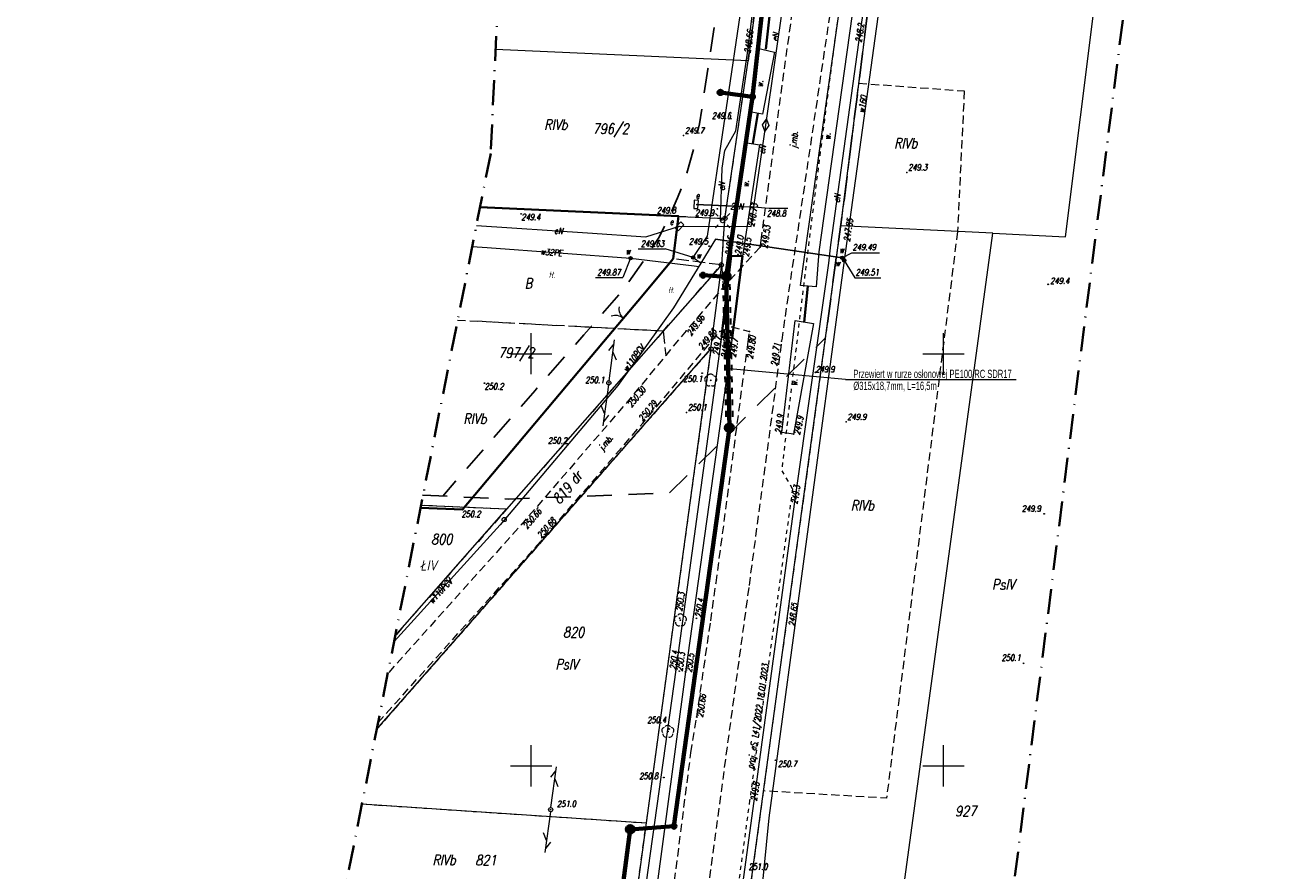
# Model space of a CAD drawing. Header units: millimetres. Extents: x 7436010 to 7436992, y 5663514 to 5666647.
# Tile 38 of 45: x 7436689 to 7436842, y 5666337 to 5666440. Entities that reach past the tile are written whole.
import ezdxf
from ezdxf.enums import TextEntityAlignment as Align

# ---------------------------------------------------------------- set-up
doc = ezdxf.new("R2010")
doc.units = ezdxf.units.MM
doc.header["$PDSIZE"] = 1
for name, pattern in [('0.7_0.7', [1.4, 0.7, -0.7]), ('1', [0]), ('3', [1, 0.5, -0.5]), ('4', [2.5, 1.5, -1]), ('EGKK', [2, 1.5, -0.5]), ('GAK', [3.5, 2, -0.75, 0, -0.75]), ('GDE', [0]), ('GUZ', [1.5, 1, -0.5]), ('KOC', [2, 1.5, -0.5]), ('KOR', [2, 1, 1]), ('KOU', [1.5, 1, -0.5]), ('UBE', [0]), ('UPE', [2, 1, 1]), ('UPW', [2, 1, 1])]:
    doc.linetypes.add(name, pattern=pattern)
for name, color, linetype, lineweight in [('1 OGRODZENIE', 7, 'BGT', 35), ('2 BRAMY FURTKI', 7, 'Continuous', 18), ('4 JEZDNIA MB', 7, 'KOU', 18), ('6 PLAC TŁUCZEŃ', 7, 'KOC', 18), ('_AA_Kanalizacja grawitacyjna - trasa', 244, 'Continuous', 70), ('_AA_Odcinki boczne grawitacyjne 160mm - trasa', 30, 'Continuous', 70), ('_AA_Studnia kanalizacyjna bet.1000mm - symbol', 24, 'Continuous', 40), ('_AA_Studnia kanalizacyjna PP 600mm - symbol', 24, 'Continuous', 40), ('_HH_Przewiert OPIS', 7, 'Continuous', 25), ('_HH_Przewiert_przecisk w rurze osłonowej - trasa', 202, '0.7_0.7', 30), ('DZIALKI_SYT-WYS_T_0', 7, 'Continuous', 18), ('Działki zarys', 7, 'Continuous', 18), ('EDZPD_L_1', 7, 'GDE', 18), ('EDZPP_T_0', 7, 'Continuous', 18), ('EDZTD_T_0', 7, 'Continuous', 18), ('EKLPK_L_0', 96, 'EGKK', 18), ('EUZOU_T_0', 96, 'Continuous', 18), ('EUZOU_T_3', 7, 'Continuous', 18), ('EUZPU_L_3', 7, 'KOR', 18), ('EUZPU_L_7', 7, 'KOR', 18), ('Linie_opisowe', 7, 'Continuous', 5), ('MPZP', 6, '4', 25), ('Numery działek uzupełnienie', 7, 'Continuous', 18), ('Podzial_sekcyjny_krzyze', 7, 'Continuous', 13), ('Punkty', 7, 'Continuous', 18), ('PunPOMIAR1', 7, 'Continuous', 18), ('RzedPOMIAR1', 7, 'Continuous', 18), ('SDROK_T_0', 7, 'Continuous', 18), ('SDRPK_L_1', 7, 'KOU', 18), ('SDRPK_L_4', 7, 'KOU', 18), ('SDRPT_L_0', 7, '1', 35), ('SIEC_ENERGETYCZNA_L_0', 1, '3', 18), ('SZZPZ_T_0', 7, 'Continuous', 18), ('UEEOA_T_0', 1, 'Continuous', 18), ('UEEOC_T_0', 1, 'Continuous', 18), ('UEEOO_T_0', 1, 'Continuous', 18), ('UEEPA_T_0', 1, 'Continuous', 18), ('UEEPA_T_2', 1, 'Continuous', 18), ('UEEPB_L_0', 1, 'UBE', 18), ('UEEPON_L_0', 1, 'UPE', 18), ('UTTPA_T_3', 30, 'Continuous', 18), ('UWWOA_T_0', 5, 'Continuous', 18), ('UWWOC_T_0', 5, 'Continuous', 18), ('UWWOO_T_0', 5, 'Continuous', 18), ('UWWPA_T_0', 5, 'Continuous', 18), ('UWWPB_L_0', 5, '1', 18), ('UWWPO_L_0', 5, '1', 18), ('UWWPO_L_1', 5, '1', 18), ('UŻYTKI LINIE', 96, 'GUZ', 18), ('UŻYTKI OZNACZENIE', 96, 'Continuous', 18), ('WEKTOR WODOCIĄGI wo', 5, 'Continuous', 18), ('WUKOS_T_0', 7, 'Continuous', 18), ('WUKOS_T_1', 7, 'Continuous', 18), ('ZAKRES MAPY', 1, 'GAK', 35)]:
    doc.layers.add(name, color=color, linetype=linetype, lineweight=lineweight)
doc.layers.add('_AA Studnie 600 PP plamki', color=244, linetype='Continuous', lineweight=35, plot=False)
doc.layers.add('_AA Studnie 600 PP SIEĆ', color=244, linetype='Continuous', lineweight=35, plot=False)
for name, color, linetype in [('_AA_Studnia kanalizacyjna bet.1000mm - plamki', 255, 'Continuous'), ('_AA_Studnia kanalizacyjna PP 600mm - plamki', 24, 'Continuous'), ('_map', 7, 'Continuous')]:
    doc.layers.add(name, color=color, linetype=linetype)
doc.styles.add('K1_ACAD', font='romans.shx', dxfattribs={"width": 0.8, "oblique": 12})
doc.styles.add('PLAN 2 pop.', font='ARIALN.TTF', dxfattribs={"width": 0.8})
doc.linetypes.add('BGT', pattern='A,3.75,[133,ltypeshp.shx,S=0.1875,R=0,X=0,Y=0],3.75', length=7.5)

# ---------------------------------------------------------------- blocks, each defined once
blk = doc.blocks.new('GRO')
at = {"linetype": 'Continuous'}
blk.add_circle((0, 0), 0.045, dxfattribs=at)
blk = doc.blocks.new('GRT')
at = {"linetype": 'Continuous'}
blk.add_circle((0, 0), 0.25, dxfattribs=at)
blk = doc.blocks.new('DLI')
at = {"linetype": 'Continuous'}
blk.add_circle((0, 0), 0.045, dxfattribs=at)
for centre, start, end in [((-0.36, 0.12), 102.1445, 221.86), ((0, 0.38), 30.1401, 149.8599), ((0.36, 0.12), 318.14, 77.8555), ((-0.22, -0.3), 174.1482, 293.8542), ((0.22, -0.3), 246.1458, 5.8518)]:
    blk.add_arc(centre, 0.375, start, end, dxfattribs=at)
blk = doc.blocks.new('STE')
at = {"linetype": 'Continuous'}
for p, q in [((0.5, 0.25), (-0.5, 0.25)), ((-0.5, 0.25), (-0.5, -0.25)), ((0.5, -0.25), (0.5, 0.25)), ((-0.5, -0.25), (0.5, -0.25))]:
    blk.add_line(p, q, dxfattribs=at)
blk = doc.blocks.new('SLS')
at = {"linetype": 'Continuous'}
blk.add_circle((0, 0), 0.25, dxfattribs=at)
blk = doc.blocks.new('LAT')
at = {"linetype": 'Continuous'}
for p, q in [((-0.53035, 0.53035), (-0.8839, 0.8839)), ((0.53035, 0.53035), (0.8839, 0.8839)), ((-0.53035, -0.53035), (-0.8839, -0.8839)), ((0.53035, -0.53035), (0.8839, -0.8839))]:
    blk.add_line(p, q, dxfattribs=at)
blk = doc.blocks.new('MUF')
at = {"linetype": 'Continuous'}
for p, q in [((-0.75, 0), (0, 0.375)), ((0, -0.375), (-0.75, 0)), ((0, 0.375), (0.75, 0)), ((0.75, 0), (0, -0.375))]:
    blk.add_line(p, q, dxfattribs=at)
blk = doc.blocks.new('SUUS18_01')
at = {"linetype": 'Continuous'}
for p, q in [((0.5, 0.25), (-0.5, 0.25)), ((-0.5, 0.25), (-0.5, -0.25)), ((0.5, -0.25), (0.5, 0.25)), ((-0.5, -0.25), (0.5, -0.25))]:
    blk.add_line(p, q, dxfattribs=at)
blk = doc.blocks.new('PLT')
at = {"linetype": 'Continuous'}
for p, q in [((0.25, 0), (5.25, 0)), ((3.76605, 0), (2.9, -0.5)), ((3.9, 0.5), (4.76605, 0))]:
    blk.add_line(p, q, dxfattribs=at)
blk = doc.blocks.new('ZAS')
at = {"linetype": 'Continuous'}
for radius in [0.2, 0.175, 0.15, 0.125, 0.1, 0.075, 0.05, 0.025, 0.00715]:
    blk.add_circle((0, 0), radius, dxfattribs=at)
blk = doc.blocks.new('SUUS25')
at = {"linetype": 'Continuous'}
for radius in [0.2, 0.175, 0.15, 0.125, 0.1, 0.075, 0.05, 0.025, 0.00715]:
    blk.add_circle((0, 0), radius, dxfattribs=at)
blk = doc.blocks.new('WSP')
at = {"linetype": 'Continuous'}
blk.add_circle((0, 0), 0.045, dxfattribs=at)
blk = doc.blocks.new('BGB')
at = {"linetype": 'Continuous'}
for centre, start, end in [((-1.5, 0), 359.9995, 60), ((1.5, 0), 120, 180.0005)]:
    blk.add_arc(centre, 1.5, start, end, dxfattribs=at)
blk = doc.blocks.new('STUDZ')
at = {"layer": '1 OGRODZENIE', "flags": 128}
blk.add_lwpolyline([(7436743.79, 5666417.77), (7436767.85, 5666416.68), (7436767.2, 5666411.51), (7436762.91, 5666406.39), (7436759.42, 5666402.19), (7436741.67, 5666381.1), (7436736.57, 5666381.3)], dxfattribs=at)
at = {"layer": '4 JEZDNIA MB', "flags": 128}
for points in [[(7436777.76, 5666412.93), (7436773.31, 5666408.1), (7436768.79, 5666402.78), (7436766.3, 5666399.78), (7436761.63, 5666394.12), (7436748.89, 5666379.37), (7436732.6, 5666361.2)], [(7436731.42, 5666355.25), (7436751.25, 5666377.35), (7436763.53, 5666391.58), (7436772.87, 5666402.71), (7436774.32, 5666403.27), (7436776.46, 5666402.7)]]:
    blk.add_lwpolyline(points, dxfattribs=at)
at = {"layer": '6 PLAC TŁUCZEŃ', "flags": 128}
for points in [[(7436773.06, 5666410.77), (7436767.2, 5666411.51), (7436767.85, 5666416.68), (7436743.79, 5666417.77)], [(7436773.06, 5666410.77), (7436773.31, 5666408.1)], [(7436766, 5666402.73), (7436741.07, 5666404.04)], [(7436766, 5666402.73), (7436766.3, 5666399.78)]]:
    blk.add_lwpolyline(points, dxfattribs=at)
at = {"layer": 'Działki zarys', "flags": 128}
blk.add_lwpolyline([(7436771.79, 5666400.57), (7436773.1, 5666410.82), (7436773.49, 5666416.41)], dxfattribs=at)
at = {"layer": 'EDZPD_L_1'}
for p, q in [((7436797.48, 5666494.85), (7436787.52, 5666415.51)), ((7436814.78, 5666414.19), (7436824.95, 5666494.99)), ((7436778.34, 5666450.7), (7436776.29, 5666435.52)), ((7436776.29, 5666435.52), (7436745.68, 5666436.89)), ((7436773.49, 5666416.41), (7436776.29, 5666435.52)), ((7436743.78, 5666417.74), (7436773.49, 5666416.41)), ((7436787.52, 5666415.51), (7436753.74, 5666168.54)), ((7436805.99, 5666414.61), (7436787.52, 5666415.51)), ((7436772.37, 5666168.08), (7436805.99, 5666414.61)), ((7436805.99, 5666414.61), (7436814.78, 5666414.19)), ((7436773.1, 5666410.82), (7436747.01, 5666381.13)), ((7436731.25, 5666354.4), (7436771.79, 5666400.57)), ((7436771.79, 5666400.57), (7436763.92, 5666343.09)), ((7436747.01, 5666381.13), (7436736.63, 5666381.6)), ((7436733.51, 5666365.79), (7436747.01, 5666381.13)), ((7436729.47, 5666345.38), (7436763.92, 5666343.09)), ((7436763.92, 5666343.09), (7436762.09, 5666329.71))]:
    blk.add_line(p, q, dxfattribs=at)
at = {"layer": 'EKLPK_L_0', "linetype": 'GUZ'}
for p, q in [((7436743.78, 5666417.75), (7436773.49, 5666416.41)), ((7436766, 5666402.73), (7436741.07, 5666404.04))]:
    blk.add_line(p, q, dxfattribs=at)
at = {"layer": 'EUZPU_L_3'}
for p, q in [((7436776.72, 5666429.29), (7436777.42, 5666437.04)), ((7436777.42, 5666437.04), (7436779.48, 5666436.58)), ((7436779.48, 5666436.58), (7436778.05, 5666429.06)), ((7436778.05, 5666429.06), (7436776.72, 5666429.29)), ((7436774.26, 5666411.87), (7436775.95, 5666425.61)), ((7436777.67, 5666425.35), (7436775.63, 5666411.81)), ((7436775.95, 5666425.61), (7436777.67, 5666425.35)), ((7436784.56, 5666408.11), (7436782.66, 5666408.26)), ((7436780.39, 5666390.43), (7436782, 5666404.01)), ((7436784.23, 5666403.68), (7436781.81, 5666390.25)), ((7436782, 5666404.01), (7436784.23, 5666403.68)), ((7436773.08, 5666402.03), (7436767.52, 5666361.64)), ((7436774.37, 5666401.91), (7436768.7, 5666361.4)), ((7436767.52, 5666361.64), (7436762.37, 5666324.7)), ((7436768.7, 5666361.4), (7436763.76, 5666324.4))]:
    blk.add_line(p, q, dxfattribs=at)
at = {"layer": 'EUZPU_L_7'}
for p, q in [((7436782.66, 5666408.26), (7436789.97, 5666460.08)), ((7436791.48, 5666459.71), (7436784.87, 5666412.37)), ((7436784.87, 5666412.37), (7436784.56, 5666408.11)), ((7436781.81, 5666390.25), (7436780.39, 5666390.43))]:
    blk.add_line(p, q, dxfattribs=at)
at = {"layer": 'Podzial_sekcyjny_krzyze', "color": 7, "lineweight": 13}
for p, q in [((7436750, 5666397.5), (7436750, 5666402.5)), ((7436800, 5666397.5), (7436800, 5666402.5)), ((7436747.5, 5666400), (7436752.5, 5666400)), ((7436797.5, 5666400), (7436802.5, 5666400)), ((7436750, 5666347.5), (7436750, 5666352.5)), ((7436800, 5666347.5), (7436800, 5666352.5)), ((7436747.5, 5666350), (7436752.5, 5666350)), ((7436797.5, 5666350), (7436802.5, 5666350))]:
    blk.add_line(p, q, dxfattribs=at)
at = {"layer": 'PunPOMIAR1'}
for p in [(7436768.48, 5666426.47), (7436795.54, 5666421.99), (7436767.85, 5666416.68), (7436777.76, 5666412.93), (7436768.79, 5666402.78), (7436772.87, 5666402.71), (7436776.46, 5666402.7), (7436780.36, 5666401.52), (7436761.63, 5666394.12), (7436768.82, 5666392.88), (7436763.53, 5666391.58), (7436788.17, 5666391.74), (7436741.67, 5666381.1), (7436748.89, 5666379.37), (7436751.25, 5666377.35)]:
    blk.add_point(p, dxfattribs=at)
at = {"layer": 'SDRPK_L_1'}
for p, q in [((7436777.86, 5666413.74), (7436784.8, 5666464.36)), ((7436777.76, 5666412.93), (7436777.86, 5666413.74)), ((7436776.3, 5666401.42), (7436776.46, 5666402.7)), ((7436772.41, 5666372.2), (7436776.3, 5666401.42)), ((7436771.76, 5666367.61), (7436772.41, 5666372.2)), ((7436770.07, 5666355.93), (7436771.76, 5666367.61)), ((7436769.36, 5666351.6), (7436770.07, 5666355.93)), ((7436767.38, 5666336.04), (7436769.36, 5666351.6))]:
    blk.add_line(p, q, dxfattribs=at)
at = {"layer": 'SDRPK_L_4'}
for p, q in [((7436786.19, 5666441.13), (7436780.71, 5666404.11)), ((7436780.71, 5666404.11), (7436776.37, 5666371.62)), ((7436776.37, 5666371.62), (7436765.91, 5666294.51))]:
    blk.add_line(p, q, dxfattribs=at)
at = {"layer": 'SDRPT_L_0'}
for p, q in [((7436778.45, 5666436.92), (7436779.03, 5666442.02)), ((7436776.86, 5666425.48), (7436777.46, 5666429.13)), ((7436773.08, 5666402.03), (7436774.26, 5666411.87)), ((7436774.26, 5666411.87), (7436775.63, 5666411.81)), ((7436775.63, 5666411.81), (7436774.37, 5666401.91)), ((7436783.09, 5666403.82), (7436783.53, 5666408.19)), ((7436774.37, 5666401.91), (7436773.08, 5666402.03))]:
    blk.add_line(p, q, dxfattribs=at)
at = {"layer": 'SIEC_ENERGETYCZNA_L_0'}
for p, q in [((7436787.12, 5666440.38), (7436786.46, 5666435.42)), ((7436786.46, 5666435.42), (7436785.82, 5666430.46)), ((7436785.82, 5666430.46), (7436785.18, 5666425.5)), ((7436785.18, 5666425.5), (7436784.54, 5666420.54)), ((7436784.54, 5666420.54), (7436783.92, 5666415.58)), ((7436783.92, 5666415.58), (7436783.31, 5666410.62)), ((7436783.31, 5666410.62), (7436782.7, 5666405.66)), ((7436782.7, 5666405.66), (7436782.11, 5666400.69)), ((7436782.11, 5666400.69), (7436781.52, 5666395.73)), ((7436781.52, 5666395.73), (7436780.94, 5666390.76)), ((7436780.94, 5666390.76), (7436780.37, 5666385.8)), ((7436780.37, 5666385.8), (7436781.68, 5666383.6)), ((7436781.68, 5666383.6), (7436776.48, 5666345.8)), ((7436776.48, 5666345.8), (7436769.65, 5666294.95))]:
    blk.add_line(p, q, dxfattribs=at)
at = {"layer": 'UEEOC_T_0'}
for p, q in [((7436777, 5666417.81), (7436778.84, 5666417.65)), ((7436778.84, 5666417.65), (7436781.12, 5666417.65))]:
    blk.add_line(p, q, dxfattribs=at)
at = {"layer": 'UEEPB_L_0'}
for p, q in [((7436774.51, 5666417.91), (7436769.99, 5666418.11)), ((7436786.3, 5666413.21), (7436786.04, 5666410.96))]:
    blk.add_line(p, q, dxfattribs=at)
at = {"layer": 'UEEPON_L_0'}
for p, q in [((7436778.43, 5666427.72), (7436783.76, 5666464.78)), ((7436793.43, 5666463.66), (7436789.68, 5666437.75)), ((7436776.21, 5666436.45), (7436778.05, 5666450.86)), ((7436789.68, 5666437.75), (7436786.3, 5666413.21)), ((7436774.81, 5666427.04), (7436776.21, 5666436.45)), ((7436777, 5666417.81), (7436778.43, 5666427.72)), ((7436773.49, 5666424.65), (7436774.81, 5666427.04)), ((7436773.16, 5666422.49), (7436773.49, 5666424.65)), ((7436772.96, 5666416.2), (7436773.16, 5666422.49)), ((7436769.99, 5666418.11), (7436774.51, 5666417.91)), ((7436774.51, 5666417.91), (7436777, 5666417.81)), ((7436776.66, 5666415.42), (7436777, 5666417.81)), ((7436743.35, 5666415.54), (7436756.84, 5666414.66)), ((7436763.91, 5666414.19), (7436767.97, 5666415.45)), ((7436767.97, 5666415.45), (7436776.66, 5666415.42)), ((7436773.21, 5666416.14), (7436772.96, 5666416.2)), ((7436756.84, 5666414.66), (7436763.91, 5666414.19)), ((7436786.3, 5666413.21), (7436786.04, 5666410.96)), ((7436786.04, 5666410.96), (7436781.9, 5666381.75)), ((7436781.9, 5666381.75), (7436776.98, 5666345.74)), ((7436776.98, 5666345.74), (7436770.14, 5666294.88))]:
    blk.add_line(p, q, dxfattribs=at)
at = {"layer": 'UWWOA_T_0'}
for p, q in [((7436762.96, 5666412.7), (7436766.25, 5666412.7)), ((7436769.62, 5666411.66), (7436766.25, 5666412.7)), ((7436787.7, 5666411.63), (7436788.89, 5666412.25)), ((7436788.89, 5666412.25), (7436792.21, 5666412.25)), ((7436762.04, 5666411.58), (7436761.11, 5666409.23)), ((7436787.95, 5666411.32), (7436789.25, 5666409.2)), ((7436757.78, 5666409.23), (7436761.11, 5666409.23)), ((7436789.25, 5666409.2), (7436792.41, 5666409.2))]:
    blk.add_line(p, q, dxfattribs=at)
at = {"layer": 'UWWPB_L_0'}
blk.add_line((7436772.33, 5666413.88), (7436787.7, 5666411.63), dxfattribs=at)
at = {"layer": 'UWWPO_L_0'}
for p, q in [((7436771.39, 5666414.26), (7436778.41, 5666461.94)), ((7436772.33, 5666413.88), (7436767.25, 5666405.58)), ((7436769.62, 5666411.66), (7436771.39, 5666414.26)), ((7436787.7, 5666411.63), (7436772.33, 5666413.88)), ((7436742.85, 5666413.02), (7436744.66, 5666412.88)), ((7436744.66, 5666412.88), (7436762.04, 5666411.58)), ((7436762.04, 5666411.58), (7436769.76, 5666410.65)), ((7436769.62, 5666411.66), (7436770.58, 5666411.02)), ((7436769.76, 5666410.65), (7436770.31, 5666410.58)), ((7436767.25, 5666405.58), (7436760.51, 5666396.13)), ((7436760.51, 5666396.13), (7436746.23, 5666379.25)), ((7436746.23, 5666379.25), (7436733.37, 5666365.09))]:
    blk.add_line(p, q, dxfattribs=at)
at = {"layer": 'UŻYTKI LINIE', "flags": 128}
for points in [[(7436823.93, 5666586.6), (7436810.63, 5666566.41), (7436804.47, 5666551.66), (7436797.48, 5666494.85), (7436787.52, 5666415.51)], [(7436773.49, 5666416.41), (7436776.29, 5666435.52), (7436778.34, 5666450.7), (7436780.28, 5666465.03), (7436782.7, 5666482.94), (7436784.86, 5666498.91)], [(7436789.69, 5666432.81), (7436802.51, 5666431.88)], [(7436802.51, 5666431.88), (7436801.69, 5666414.82)], [(7436787.52, 5666415.51), (7436753.74, 5666168.54), (7436746.67, 5666118.16), (7436780.5, 5666113)], [(7436766, 5666402.73), (7436773.1, 5666410.82), (7436773.49, 5666416.41)], [(7436801.69, 5666414.82), (7436793.08, 5666346.08), (7436778.14, 5666346.97)], [(7436766, 5666402.73), (7436747.01, 5666381.13), (7436733.51, 5666365.79)], [(7436731.25, 5666354.4), (7436771.79, 5666400.57), (7436763.92, 5666343.09), (7436762.09, 5666329.71), (7436760.63, 5666319.06), (7436758.27, 5666301.77), (7436755.86, 5666284.18), (7436753.33, 5666265.7)], [(7436747.01, 5666381.13), (7436736.63, 5666381.6)], [(7436729.47, 5666345.38), (7436763.92, 5666343.09)]]:
    blk.add_lwpolyline(points, dxfattribs=at)
at = {"layer": 'WEKTOR WODOCIĄGI wo'}
for p, q in [((7436794.97, 5666462.04), (7436787.95, 5666411.32)), ((7436787.95, 5666411.32), (7436778.81, 5666343.71)), ((7436778.81, 5666343.71), (7436775.6, 5666311.59))]:
    blk.add_line(p, q, dxfattribs=at)
at = {"layer": 'ZAKRES MAPY', "ltscale": 1.5}
blk.add_lwpolyline([(7436499.64, 5664770.19), (7436618.18, 5665205.39), (7436683.21, 5665437.78), (7436699.29, 5665515.69), (7436766.55, 5666002.2), (7436830.55, 5666510.53), (7436842.09, 5666581.76), (7436785.51, 5666596.85), (7436785.51, 5666596.85), (7436586.58, 5666594.14), (7436584.94, 5666524.7), (7436750.08, 5666529.35), (7436745.08, 5666424.3), (7436720.95, 5666302.3), (7436720.95, 5666302.3), (7436688.83, 5666001.55), (7436443.21, 5666009.35), (7436440.09, 5665956.61), (7436694.21, 5665946.11), (7436662.94, 5665733.97), (7436630.66, 5665497.39), (7436531.49, 5665129.94)], dxfattribs=at)
at = {"layer": '2 BRAMY FURTKI', "rotation": 50.27503255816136}
blk.add_blockref('BGB', (7436761.17, 5666404.29), dxfattribs=at)
at = {"layer": 'EDZPP_T_0'}
for p in [(7436773.49, 5666416.41), (7436773.06, 5666410.77), (7436771.79, 5666400.57), (7436771.81, 5666400.57), (7436746.72, 5666379.88)]:
    blk.add_blockref('GRT', p, dxfattribs=at)
at = {"layer": 'Punkty'}
for p in [(7436776.1, 5666435.58), (7436773.52, 5666416.46)]:
    blk.add_blockref('GRO', p, dxfattribs=at)
at = {"layer": 'SZZPZ_T_0'}
for p, rotation in [((7436771.76, 5666396.77), 0.06285504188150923), ((7436768.08, 5666367.68), 0.06288236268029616), ((7436766.56, 5666354.17), 0.06282772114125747)]:
    blk.add_blockref('DLI', p, dxfattribs=dict(at, rotation=rotation))
at = {"layer": 'UEEPA_T_0'}
for name, p, rotation in [('MUF', (7436778.43, 5666427.72), 261.7889694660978), ('SUUS18_01', (7436769.99, 5666418.11), 267.4664413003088), ('STE', (7436767.97, 5666415.45), 45.97101531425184)]:
    blk.add_blockref(name, p, dxfattribs=dict(at, rotation=rotation))
at = {"layer": 'UEEPA_T_2'}
for name in ['LAT', 'SLS']:
    blk.add_blockref(name, (7436773.21, 5666416.14), dxfattribs=at)
at = {"layer": 'UTTPA_T_3'}
for name, p, rotation in [('PLT', (7436759.4, 5666396.46), 82.30122866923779), ('PLT', (7436759.4, 5666396.46), 262.247596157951), ('SLS', (7436759.4, 5666396.46), 0.0641391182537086), ('PLT', (7436752.35, 5666344.69), 82.24666907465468), ('SLS', (7436752.35, 5666344.69), 0.06315557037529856), ('PLT', (7436752.35, 5666344.69), 262.2677725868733)]:
    blk.add_blockref(name, p, dxfattribs=dict(at, rotation=rotation))
at = {"layer": 'UWWPA_T_0'}
blk.add_blockref('SUUS25', (7436762.04, 5666411.58), dxfattribs=at)
for p, rotation in [((7436769.62, 5666411.66), 326.2133764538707), ((7436787.7, 5666411.63), 1.740868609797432), ((7436787.95, 5666411.32), 180.9609206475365)]:
    blk.add_blockref('ZAS', p, dxfattribs=dict(at, rotation=rotation))
at = {"layer": 'WUKOS_T_0'}
for p, rotation in [((7436774.22, 5666428.5), 0.06255451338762), ((7436748.78, 5666416.95), 0.0651226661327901), ((7436772.57, 5666417.57), 0.06280040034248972), ((7436771.58, 5666413.04), 0.06293700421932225), ((7436812.69, 5666408.41), 0.05935798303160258), ((7436770.72, 5666397.63), 0.06296432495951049), ((7436784.47, 5666397.74), 0.06135239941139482), ((7436759.4, 5666396.46), 0.0641391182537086), ((7436780.3, 5666390.29), 0.06189881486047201), ((7436781.81, 5666390.25), 0.06173489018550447), ((7436754.34, 5666389.09), 0.0643030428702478), ((7436812.2, 5666380.57), 0.06028688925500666), ((7436768, 5666367.93), 0.06288236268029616), ((7436770.02, 5666367.9), 0.0627730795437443), ((7436809.71, 5666362.44), 0.06102455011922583), ((7436766.73, 5666354.48), 0.06282772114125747), ((7436779.62, 5666350.68), 0.06228130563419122), ((7436766.08, 5666348.59), 0.06280040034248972), ((7436752.35, 5666344.69), 0.06315557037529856)]:
    blk.add_blockref('WSP', p, dxfattribs=dict(at, rotation=rotation))
for p in [(7436774.26, 5666411.87), (7436775.07, 5666412.02), (7436775.63, 5666411.81), (7436773.08, 5666402.03), (7436773.71, 5666401.78), (7436774.37, 5666401.91), (7436744.33, 5666396.42), (7436767.52, 5666361.64), (7436767.95, 5666361.48), (7436768.7, 5666361.4), (7436770.07, 5666355.93)]:
    blk.add_blockref('WSP', p, dxfattribs=at)
at = {"layer": '4 JEZDNIA MB', "style": 'K1_ACAD', "oblique": 12, "width": 0.8}
blk.add_text('j.mb.', height=0.75, rotation=49.2449, dxfattribs=at).set_placement((7436759.12, 5666389.14), align=Align.MIDDLE)
at = {"layer": '6 PLAC TŁUCZEŃ', "style": 'K1_ACAD', "oblique": 12, "width": 0.8}
for p in [(7436752.11, 5666409.19), (7436766.59, 5666407.34)]:
    blk.add_text('tł.', height=0.75, dxfattribs=at).set_placement(p)
at = {"layer": 'DZIALKI_SYT-WYS_T_0', "style": 'K1_ACAD', "oblique": 12, "width": 0.8}
for s, p in [('796/2', (7436759.64, 5666427.2)), ('797/2', (7436748.19, 5666400.03)), ('800', (7436739.15, 5666377.49))]:
    blk.add_text(s, height=1.25, dxfattribs=at).set_placement(p, align=Align.MIDDLE)
at = {"layer": 'EDZTD_T_0', "style": 'K1_ACAD', "oblique": 12, "width": 0.8}
for s, p in [('820', (7436753.86, 5666366.84)), ('927', (7436801.4, 5666345.14)), ('821', (7436743.22, 5666339.19))]:
    blk.add_text(s, height=1.25, dxfattribs=at).set_placement(p, align=Align.TOP_LEFT)
at = {"layer": 'EUZOU_T_0', "style": 'K1_ACAD', "oblique": 12, "width": 0.8}
for s, p in [('B', (7436749.65, 5666408.53)), ('ŁIV', (7436737.56, 5666374.32))]:
    blk.add_text(s, height=1.25, dxfattribs=at).set_placement(p, align=Align.MIDDLE)
at = {"layer": 'EUZOU_T_3', "style": 'K1_ACAD', "oblique": 12, "width": 0.8}
for rotation, p in [(86.154, (7436778.09, 5666432.72)), (87.8142, (7436786.28, 5666426.36)), (86.154, (7436776.37, 5666420.59)), (86.3086, (7436782.24, 5666396.51))]:
    blk.add_text('w.', height=0.75, rotation=rotation, dxfattribs=at).set_placement(p, align=Align.CENTER)
at = {"layer": 'Numery działek uzupełnienie', "style": 'K1_ACAD', "oblique": 12, "width": 0.8}
blk.add_text('819', height=1.25, rotation=49.1819, dxfattribs=at).set_placement((7436753.77, 5666383.04), align=Align.MIDDLE)
at = {"layer": 'RzedPOMIAR1', "style": 'K1_ACAD', "oblique": 12, "width": 0.8}
for s, p in [('249.7', (7436768.64, 5666426.7)), ('249.3', (7436795.7, 5666422.22)), ('249.8', (7436765.23, 5666417.01)), ('250.1', (7436768.98, 5666393.11)), ('249.9', (7436788.33, 5666391.97)), ('250.2', (7436741.54, 5666380.17))]:
    blk.add_text(s, height=0.75, dxfattribs=at).set_placement(p)
for s, rotation, p in [('249.53', 82.416, (7436778.62, 5666412.72)), ('249.96', 52.879, (7436769.39, 5666402.08)), ('249.86', 49.9975, (7436770.73, 5666400.45)), ('249.80', 82.4169, (7436776.87, 5666399.3)), ('249.71', 82.3955, (7436779.82, 5666398.46)), ('250.30', 50.4744, (7436762.15, 5666393.41)), ('250.29', 49.9975, (7436763.5, 5666391.75)), ('250.66', 49.1819, (7436749.48, 5666378.66)), ('250.68', 49.2069, (7436751.21, 5666377.55))]:
    blk.add_text(s, height=0.75, rotation=rotation, dxfattribs=at).set_placement(p)
at = {"layer": 'SDROK_T_0', "style": 'K1_ACAD', "oblique": 12, "width": 0.8}
blk.add_text('j.mb.', height=0.75, rotation=83.0115, dxfattribs=at).set_placement((7436781.73, 5666424.98), align=Align.MIDDLE_LEFT)
at = {"layer": 'SIEC_ENERGETYCZNA_L_0', "style": 'K1_ACAD', "oblique": 12, "width": 0.8}
blk.add_text('proj. eS 141/2022 18.01.2023', height=0.75, rotation=81.6561, dxfattribs=at).set_placement((7436776.92, 5666349.6))
at = {"layer": 'UEEOA_T_0', "style": 'K1_ACAD', "oblique": 12, "width": 0.8}
for p in [(7436770.18, 5666418.8), (7436767.03, 5666415.62)]:
    blk.add_text('e', height=0.75, dxfattribs=at).set_placement(p, align=Align.CENTER)
at = {"layer": 'UEEOC_T_0', "style": 'K1_ACAD', "oblique": 12, "width": 0.8}
for s, rotation, p in [('248.66', 82.7233, (7436776.21, 5666436.45)), ('248.2', 81.7647, (7436789.68, 5666437.75)), ('248.73', 81, (7436776.66, 5666415.42)), ('249.3', 81.9331, (7436781.9, 5666381.75)), ('249.8', 82.2199, (7436776.98, 5666345.74))]:
    blk.add_text(s, height=0.75, rotation=rotation, dxfattribs=at).set_placement(p, align=Align.MIDDLE_LEFT)
blk.add_text('248.8', height=0.75, dxfattribs=at).set_placement((7436778.58, 5666416.65))
at = {"layer": 'UEEOO_T_0', "style": 'K1_ACAD', "oblique": 12, "width": 0.8}
blk.add_text('eN', height=0.75, rotation=81.8146, dxfattribs=at).set_placement((7436779.89, 5666437.87))
for s, rotation, p in [('eN', 81.789, (7436778.01, 5666424.78)), ('eN', 88.1788, (7436773.09, 5666420.3)), ('2eN', 357.7002, (7436774.92, 5666417.87)), ('eN', 82.1577, (7436787.08, 5666418.86)), ('eN', 356.257, (7436753.3, 5666414.89))]:
    blk.add_text(s, height=0.75, rotation=rotation, dxfattribs=at).set_placement(p, align=Align.MIDDLE)
at = {"layer": 'UWWOA_T_0', "style": 'K1_ACAD', "oblique": 12, "width": 0.8}
blk.add_text('w', height=0.75, dxfattribs=at).set_placement((7436761.74, 5666412.04), align=Align.CENTER)
blk.add_text('249.63', height=0.75, dxfattribs=at).set_placement((7436766.11, 5666412.96), align=Align.RIGHT)
for s, p in [('w', (7436787.35, 5666412.21)), ('249.49', (7436788.97, 5666412.55)), ('w', (7436770, 5666411.54)), ('w', (7436786.89, 5666410.6)), ('249.51', (7436789.33, 5666409.5))]:
    blk.add_text(s, height=0.75, dxfattribs=at).set_placement(p)
blk.add_text('249.87', height=0.75, dxfattribs=at).set_placement((7436760.83, 5666410.25), align=Align.TOP_RIGHT)
at = {"layer": 'UWWOC_T_0', "style": 'K1_ACAD', "oblique": 12, "width": 0.8}
for s, rotation, p in [('247.85', 82.1172, (7436788.64, 5666413.54)), ('248.65', 82.2958, (7436781.94, 5666366.89))]:
    blk.add_text(s, height=0.75, rotation=rotation, dxfattribs=at).set_placement(p)
at = {"layer": 'UWWOO_T_0', "style": 'K1_ACAD', "oblique": 12, "width": 0.8}
for s, rotation, p in [('w160', 82.1198, (7436790.56, 5666430.2)), ('w110PCV', 47.7562, (7436739.25, 5666370.96))]:
    blk.add_text(s, height=0.75, rotation=rotation, dxfattribs=at).set_placement(p, align=Align.CENTER)
blk.add_text('w32PE', height=0.75, rotation=355.6438, dxfattribs=at).set_placement((7436752.45, 5666412.3), align=Align.MIDDLE)
blk.add_text('w110PCV', height=0.75, rotation=54.494, dxfattribs=at).set_placement((7436761.66, 5666397.74))
at = {"layer": 'UŻYTKI OZNACZENIE', "style": 'K1_ACAD', "oblique": 12, "width": 0.8}
for s, p in [('RIVb', (7436752.99, 5666427.79)), ('RIVb', (7436795.41, 5666425.53)), ('RIVb', (7436743.17, 5666392.1)), ('RIVb', (7436790.16, 5666381.59)), ('PsIV', (7436807.25, 5666372.01)), ('PsIV', (7436754.3, 5666362.33)), ('RIVb', (7436739.43, 5666338.59))]:
    blk.add_text(s, height=1.25, dxfattribs=at).set_placement(p, align=Align.MIDDLE)
blk.add_text('dr', height=1.25, rotation=49.2069, dxfattribs=at).set_placement((7436755.39, 5666384.99), align=Align.MIDDLE)
at = {"layer": 'WUKOS_T_1', "style": 'K1_ACAD', "oblique": 12, "width": 0.8}
for s, rotation, p in [('249.6', 0.0626, (7436774.22, 5666428.5)), ('249.5', 0.063, (7436771.43, 5666413.24)), ('249.7', 82.161, (7436773.08, 5666402.03)), ('250.1', 0.0642, (7436758.87, 5666396.44)), ('250.2', 0.0643, (7436754.34, 5666389.09)), ('250.3', 82.026, (7436768.62, 5666370.99))]:
    blk.add_text(s, height=0.75, rotation=rotation, dxfattribs=at).set_placement(p, align=Align.RIGHT)
for s, rotation, p in [('249.4', 0.0651, (7436748.8, 5666416.2)), ('249.6', 82.5602, (7436774.26, 5666411.87)), ('249.4', 0.0593, (7436812.94, 5666408.46)), ('249.9', 0.0613, (7436784.47, 5666397.74)), ('249.9', 82.3956, (7436780.3, 5666390.29)), ('249.9', 0.0603, (7436809.48, 5666380.84)), ('250.4', 82.026, (7436770.61, 5666367.95)), ('250.4', 82.161, (7436767.52, 5666361.64)), ('250.1', 0.061, (7436807.03, 5666362.75)), ('250.7', 0.0623, (7436779.91, 5666349.87)), ('251.0', 0.0631, (7436753.11, 5666345.02))]:
    blk.add_text(s, height=0.75, rotation=rotation, dxfattribs=at).set_placement(p)
for s, rotation, p in [('249.9', 0.0629, (7436772.18, 5666417.48)), ('249.7', 82.0323, (7436774.37, 5666401.91)), ('250.8', 0.0628, (7436765.39, 5666349.15))]:
    blk.add_text(s, height=0.75, rotation=rotation, dxfattribs=at).set_placement(p, align=Align.TOP_RIGHT)
for s, rotation, p in [('249.0', 82.188, (7436775.07, 5666412.02)), ('250.3', 82.026, (7436767.95, 5666361.48))]:
    blk.add_text(s, height=0.75, rotation=rotation, dxfattribs=at).set_placement(p, align=Align.MIDDLE_LEFT)
for s, rotation, p in [('249.5', 82.188, (7436775.63, 5666411.81)), ('249.9', 78.0287, (7436781.81, 5666390.25)), ('250.5', 82.026, (7436768.7, 5666361.4)), ('250.66', 81.747, (7436770.07, 5666355.93)), ('251.0', 0.0624, (7436776.34, 5666338.15))]:
    blk.add_text(s, height=0.75, rotation=rotation, dxfattribs=at).set_placement(p, align=Align.TOP_LEFT)
for s, rotation, p in [('249.2', 82.0272, (7436773.71, 5666401.78)), ('250.4', 0.0629, (7436766.36, 5666355.58))]:
    blk.add_text(s, height=0.75, rotation=rotation, dxfattribs=at).set_placement(p, align=Align.MIDDLE_RIGHT)
blk.add_text('250.1', height=0.75, rotation=0.063, dxfattribs=at).set_placement((7436769.58, 5666397.33), align=Align.TOP_CENTER)
blk.add_text('250.2', height=0.75, dxfattribs=at).set_placement((7436744.33, 5666396.42), align=Align.TOP_LEFT)
blk = doc.blocks.new('MPZP')
at = {"layer": 'MPZP', "ltscale": 2, "flags": 128}
for points in [[(7436822.53, 5666584.47), (7436810.63, 5666566.41), (7436804.47, 5666551.66), (7436797.48, 5666494.85), (7436787.52, 5666415.51), (7436785.48, 5666400.66)], [(7436785.89, 5666532.3), (7436781.02, 5666499.08), (7436775.93, 5666465.22), (7436771.24, 5666433.27), (7436770.23, 5666426.64), (7436769.49, 5666423.51), (7436768.61, 5666420.36), (7436767.57, 5666417.68), (7436766.38, 5666415.03), (7436765.32, 5666412.91), (7436763.56, 5666410.14), (7436760.97, 5666406.54), (7436756.21, 5666401.05), (7436750.28, 5666394.31), (7436739.08, 5666381.49)], [(7436736.63, 5666381.6), (7436747.01, 5666381.13), (7436766.58, 5666381.86), (7436785.48, 5666400.66)]]:
    blk.add_lwpolyline(points, dxfattribs=at)

msp = doc.modelspace()

# ---------------------------------------------------------------- hatches: boundary and pattern name
at = {"layer": '_AA Studnie 600 PP plamki', "lineweight": 80}
h = msp.add_hatch(color=256, dxfattribs=at)
h.dxf.hatch_style = 1
edge = h.paths.add_edge_path()
edge.add_arc((7436776.83, 5666431.17), 0.3, 0, 360)
h = msp.add_hatch(color=256, dxfattribs=at)
h.dxf.hatch_style = 1
edge = h.paths.add_edge_path()
edge.add_arc((7436776.83, 5666431.17), 0.3, 0, 360)
h = msp.add_hatch(color=256, dxfattribs=at)
h.dxf.hatch_style = 1
edge = h.paths.add_edge_path()
edge.add_arc((7436767.31, 5666342.68), 0.3, 0, 360)
h = msp.add_hatch(color=256, dxfattribs=at)
h.dxf.hatch_style = 1
edge = h.paths.add_edge_path()
edge.add_arc((7436767.31, 5666342.68), 0.3, 0, 360)
at = {"layer": '_AA_Studnia kanalizacyjna bet.1000mm - plamki', "linetype": 'Continuous'}
h = msp.add_hatch(color=256, dxfattribs=at)
edge = h.paths.add_edge_path()
edge.add_arc((7436773.64, 5666409.38), 0.5, 0, 360)
h = msp.add_hatch(color=256, dxfattribs=at)
edge = h.paths.add_edge_path()
edge.add_arc((7436774.03, 5666391), 0.5, 0, 360)
h = msp.add_hatch(color=256, dxfattribs=at)
edge = h.paths.add_edge_path()
edge.add_arc((7436762, 5666342.3), 0.5, 0, 360)
at = {"layer": '_AA_Studnia kanalizacyjna PP 600mm - plamki', "linetype": 'Continuous'}
h = msp.add_hatch(color=30, dxfattribs=at)
edge = h.paths.add_edge_path()
edge.add_arc((7436772.94, 5666431.69), 0.3, 0, 360)
h = msp.add_hatch(color=30, dxfattribs=at)
edge = h.paths.add_edge_path()
edge.add_arc((7436770.83, 5666409.52), 0.3, 0, 360)

# ---------------------------------------------------------------- linework, layer by layer
at = {"layer": '_AA Studnie 600 PP SIEĆ'}
for centre in [(7436776.83, 5666431.17), (7436767.31, 5666342.68)]:
    msp.add_circle(centre, 0.3, dxfattribs=at)
at = {"layer": '_AA_Kanalizacja grawitacyjna - trasa'}
msp.add_lwpolyline([(7436799.14, 5666560.67), (7436794.63, 5666559.01), (7436795.29, 5666549.69), (7436791.18, 5666520.21), (7436787.8, 5666497.3), (7436784.56, 5666470.85), (7436779.77, 5666457.42), (7436776.83, 5666431.17), (7436773.64, 5666409.33), (7436774.03, 5666391), (7436767.3, 5666342.68), (7436767.3, 5666342.68), (7436762, 5666342.3), (7436760.24, 5666328.93)], dxfattribs=at)
at = {"layer": '_AA_Odcinki boczne grawitacyjne 160mm - trasa', "linetype": 'Continuous'}
msp.add_lwpolyline([(7436776.83, 5666431.17), (7436772.94, 5666431.69)], dxfattribs=at)
at = {"layer": '_AA_Odcinki boczne grawitacyjne 160mm - trasa', "linetype": 'Continuous', "flags": 128}
msp.add_lwpolyline([(7436773.64, 5666409.33), (7436770.83, 5666409.52)], dxfattribs=at)
at = {"layer": '_AA_Studnia kanalizacyjna bet.1000mm - symbol', "linetype": 'Continuous'}
for centre in [(7436773.64, 5666409.38), (7436774.03, 5666391), (7436762, 5666342.3)]:
    msp.add_circle(centre, 0.5, dxfattribs=at)
at = {"layer": '_AA_Studnia kanalizacyjna PP 600mm - symbol', "color": 30, "linetype": 'Continuous'}
for centre in [(7436772.94, 5666431.69), (7436770.83, 5666409.52)]:
    msp.add_circle(centre, 0.3, dxfattribs=at)
at = {"layer": '_HH_Przewiert_przecisk w rurze osłonowej - trasa'}
for points in [[(7436773.25, 5666408.45), (7436773.61, 5666391.9)], [(7436774.05, 5666408.45), (7436774.41, 5666391.9)]]:
    msp.add_lwpolyline(points, dxfattribs=at)
at = {"layer": 'Linie_opisowe'}
for q in [(7436774.02, 5666398.17), (7436808.81, 5666396.85)]:
    msp.add_line((7436788.11, 5666396.85), q, dxfattribs=at)
at = {"layer": 'UWWPO_L_1', "linetype": 'UPW'}
for p, q in [((7436794.97, 5666462.04), (7436787.95, 5666411.32)), ((7436787.95, 5666411.32), (7436778.81, 5666343.71)), ((7436778.81, 5666343.71), (7436775.6, 5666311.59))]:
    msp.add_line(p, q, dxfattribs=at)

# ---------------------------------------------------------------- block references
at = {"layer": '_map'}
msp.add_blockref('STUDZ', (0, 0), dxfattribs=at)
at = {"layer": 'MPZP'}
msp.add_blockref('MPZP', (0.18, 1.24), dxfattribs=at)

# ---------------------------------------------------------------- texts
at = {"layer": '_HH_Przewiert OPIS', "style": 'PLAN 2 pop.', "width": 0.8}
for s, p in [('Przewiert w rurze osłonowej PE100 RC SDR17', (7436789.06, 5666397.05)), ('%%c315x18,7mm, L=16,5m', (7436789.06, 5666395.6))]:
    msp.add_text(s, height=1, dxfattribs=at).set_placement(p)

doc.saveas('drawing.dxf')
